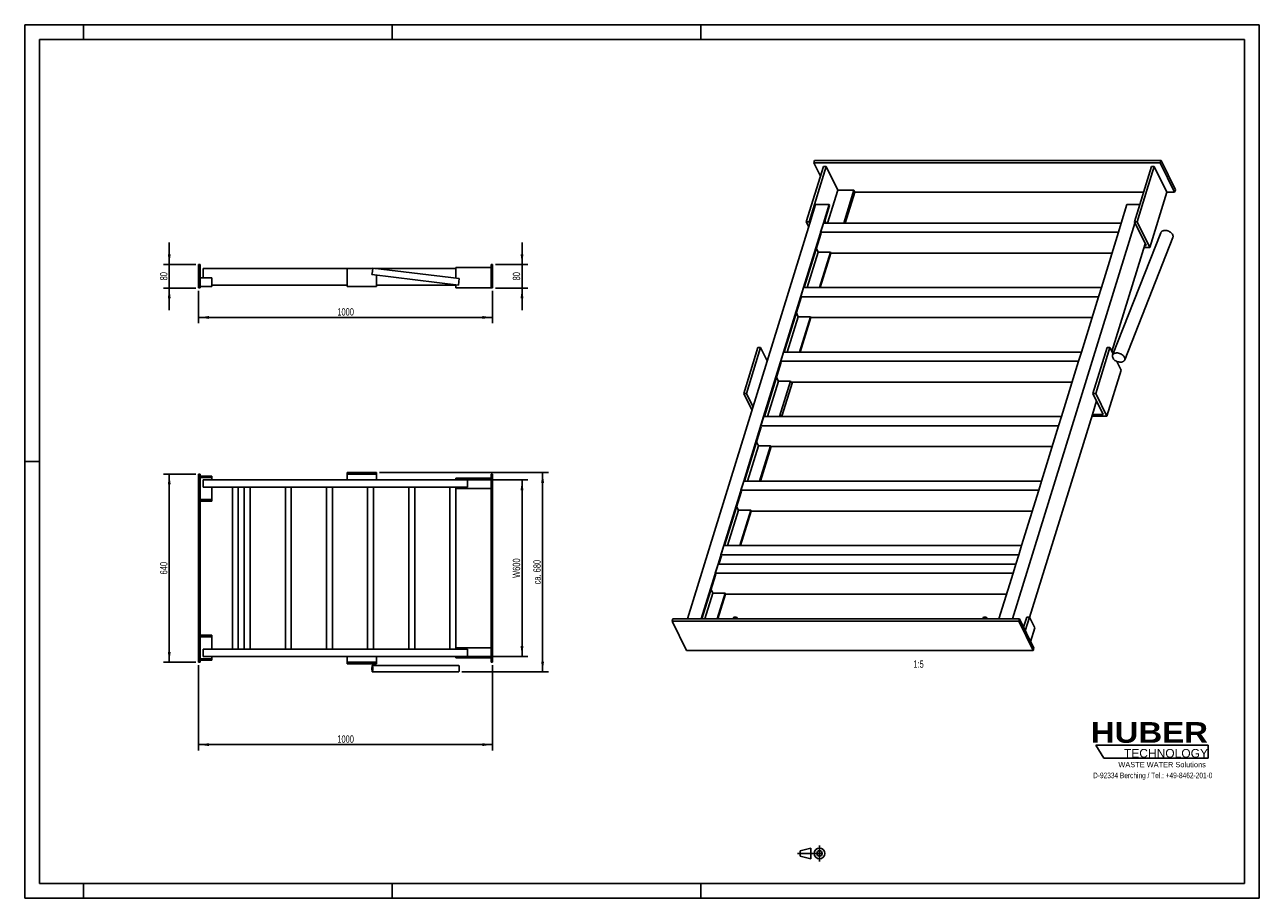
# Model space of a CAD drawing. Header units: millimetres. Extents: x 0 to 2100, y 0 to 1485.
import ezdxf

# ---------------------------------------------------------------- set-up
doc = ezdxf.new("R2010")
doc.units = ezdxf.units.MM
doc.header["$LTSCALE"] = 115.5
doc.linetypes.add('CENTER', pattern=[0.6, 0.375, -0.075, 0.075, -0.075])
doc.layers.get('0').update_dxf_attribs({"linetype": 'CONTINUOUS'})
for name, color, linetype in [('005_AXIS', 7, 'CONTINUOUS'), ('050_DIMENSIONING', 7, 'CONTINUOUS'), ('053_NOTES', 7, 'CONTINUOUS'), ('HUBER_Logo_BL0', 7, 'CONTINUOUS')]:
    doc.layers.add(name, color=color, linetype=linetype)
doc.styles.get("Standard").update_dxf_attribs({"font": 'txt', "width": 0.7})
doc.styles.add('TEXTSTYLE_2', font='ariblk.ttf')
doc.styles.add('TEXTSTYLE_3', font='arial.ttf')
doc.dimstyles.new('DIMSTYLE_1', dxfattribs={"dimtxt": 12.5, "dimasz": 17.5, "dimexe": 2, "dimexo": 1, "dimtad": 1, "dimdec": 1, "dimlfac": 2, "dimtxsty": 'STANDARD', "dimblk": '_FILLED', "dimblk1": '_FILLED', "dimblk2": '_FILLED', "dimcen": 0.09, "dimadec": 1, "dimazin": 2, "dimtp": 0.3, "dimtm": 0.3, "dimtfac": 1, "dimtdec": 1, "dimtofl": 0, "dimtmove": 0, "dimatfit": 3, "dimldrblk": '_FILLED', "dimfxl": 1, "dimtolj": 1, "dimarcsym": 0})
doc.dimstyles.new('DIMSTYLE_2', dxfattribs={"dimtxt": 12.5, "dimasz": 17.5, "dimexe": 2, "dimexo": 1, "dimtad": 1, "dimdec": 1, "dimlfac": 2, "dimtxsty": 'STANDARD', "dimblk": '_FILLED', "dimblk1": '_FILLED', "dimblk2": '_FILLED', "dimcen": 0.09, "dimadec": 1, "dimazin": 2, "dimtp": 0.8, "dimtm": 0.8, "dimtfac": 1, "dimtdec": 1, "dimtofl": 0, "dimtmove": 0, "dimatfit": 3, "dimldrblk": '_FILLED', "dimfxl": 1, "dimtolj": 1, "dimarcsym": 0})

# ---------------------------------------------------------------- blocks, each defined once
blk = doc.blocks.new('HUBER_LOGO_BL0', base_point=(1918.7, 251.9))
at = {"layer": 'HUBER_Logo_BL0', "color": 5, "linetype": 'CONTINUOUS'}
for p, q in [((2013.2, 260.5), (1822, 260.5)), ((1822, 260.5), (1835.5, 238)), ((2013.2, 260.5), (2013.2, 238)), ((1835.5, 238), (2013.2, 238))]:
    blk.add_line(p, q, dxfattribs=at)
at = {"layer": 'HUBER_Logo_BL0', "color": 2, "linetype": 'CONTINUOUS', "attachment_point": 3, "line_spacing_factor": 0.78}
for s, insert, char_height, width, style in [('HUBER\\P\\fArial;\\H14.625;TECHNOLOGY ', (2012.7, 299.5), 35.1, 193.836, 'TEXTSTYLE_2'), ('WASTE WATER Solutions', (2009, 231.8), 9, 148.517, 'TEXTSTYLE_3')]:
    blk.add_mtext(s, dxfattribs=dict(at, insert=insert, char_height=char_height, width=width, style=style))
at = {"layer": 'HUBER_Logo_BL0', "color": 2, "linetype": 'CONTINUOUS', "insert": (1918.7, 213.7), "char_height": 9.5, "width": 405.446, "attachment_point": 2, "line_spacing_factor": 0.96}
blk.add_mtext('D-92334 Berching / Tel.: +49-8462-201-0', dxfattribs=at)
blk = doc.blocks.new('_FILLED')
at = {"color": 0, "linetype": 'BYBLOCK'}
blk.add_solid([(0, 0), (-1, 0.14), (-1, -0.14)], dxfattribs=at)
blk = doc.blocks.new('*D0')
at = {"layer": '050_DIMENSIONING', "color": 2, "linetype": 'CONTINUOUS'}
for p, q in [((245.9, 1077.4), (245.9, 1114.9)), ((245.9, 1114.9), (245.9, 1057.4)), ((290.9, 1077.4), (235.9, 1077.4)), ((245.9, 999.9), (245.9, 1057.4)), ((290.9, 1037.4), (235.9, 1037.4)), ((245.9, 1037.4), (245.9, 999.9))]:
    blk.add_line(p, q, dxfattribs=at)
at = {"layer": '050_DIMENSIONING', "color": 2, "linetype": 'CONTINUOUS', "xscale": 17.5, "yscale": 17.5, "zscale": 17.5}
for p, rotation in [((245.9, 1077.4), 270), ((245.9, 1037.4), 90)]:
    blk.add_blockref('_FILLED', p, dxfattribs=dict(at, rotation=rotation))
at = {"layer": '050_DIMENSIONING', "color": 2, "linetype": 'CONTINUOUS', "insert": (230.2, 1057.4), "char_height": 12.5, "width": 29.464, "attachment_point": 2, "rotation": 90, "line_spacing_factor": 0.9}
blk.add_mtext('80', dxfattribs=at)
blk = doc.blocks.new('*D1')
at = {"layer": '050_DIMENSIONING', "color": 2, "linetype": 'CONTINUOUS'}
for p, q in [((845.9, 1077.4), (845.9, 1114.9)), ((845.9, 1114.9), (845.9, 1057.4)), ((800.9, 1077.4), (855.9, 1077.4)), ((845.9, 999.9), (845.9, 1057.4)), ((800.9, 1037.4), (855.9, 1037.4)), ((845.9, 1037.4), (845.9, 999.9))]:
    blk.add_line(p, q, dxfattribs=at)
at = {"layer": '050_DIMENSIONING', "color": 2, "linetype": 'CONTINUOUS', "xscale": 17.5, "yscale": 17.5, "zscale": 17.5}
for p, rotation in [((845.9, 1077.4), 270), ((845.9, 1037.4), 90)]:
    blk.add_blockref('_FILLED', p, dxfattribs=dict(at, rotation=rotation))
at = {"layer": '050_DIMENSIONING', "color": 2, "linetype": 'CONTINUOUS', "insert": (830.2, 1057.4), "char_height": 12.5, "width": 29.464, "attachment_point": 2, "rotation": 90, "line_spacing_factor": 0.9}
blk.add_mtext('80', dxfattribs=at)
blk = doc.blocks.new('*D2')
at = {"layer": '050_DIMENSIONING', "color": 2, "linetype": 'CONTINUOUS'}
for p, q in [((295.9, 396.2), (295.9, 251.2)), ((795.9, 396.2), (795.9, 251.2)), ((295.9, 261.2), (545.9, 261.2)), ((795.9, 261.2), (545.9, 261.2))]:
    blk.add_line(p, q, dxfattribs=at)
at = {"layer": '050_DIMENSIONING', "color": 2, "linetype": 'CONTINUOUS', "xscale": 17.5, "yscale": 17.5, "zscale": 17.5, "rotation": 180}
blk.add_blockref('_FILLED', (295.9, 261.2), dxfattribs=at)
at = {"layer": '050_DIMENSIONING', "color": 2, "linetype": 'CONTINUOUS', "xscale": 17.5, "yscale": 17.5, "zscale": 17.5}
blk.add_blockref('_FILLED', (795.9, 261.2), dxfattribs=at)
at = {"layer": '050_DIMENSIONING', "color": 2, "linetype": 'CONTINUOUS', "insert": (545.9, 276.9), "char_height": 12.5, "width": 54.911, "attachment_point": 2, "line_spacing_factor": 0.9}
blk.add_mtext('1000', dxfattribs=at)
blk = doc.blocks.new('*D3')
at = {"layer": '050_DIMENSIONING', "color": 2, "linetype": 'CONTINUOUS'}
for p, q in [((290.9, 721.2), (235.9, 721.2)), ((245.9, 721.2), (245.9, 561.2)), ((245.9, 401.2), (245.9, 561.2)), ((290.9, 401.2), (235.9, 401.2))]:
    blk.add_line(p, q, dxfattribs=at)
at = {"layer": '050_DIMENSIONING', "color": 2, "linetype": 'CONTINUOUS', "xscale": 17.5, "yscale": 17.5, "zscale": 17.5}
for p, rotation in [((245.9, 721.2), 90), ((245.9, 401.2), 270)]:
    blk.add_blockref('_FILLED', p, dxfattribs=dict(at, rotation=rotation))
at = {"layer": '050_DIMENSIONING', "color": 2, "linetype": 'CONTINUOUS', "insert": (230.2, 561.2), "char_height": 12.5, "width": 44.196, "attachment_point": 2, "rotation": 90, "line_spacing_factor": 0.9}
blk.add_mtext('640', dxfattribs=at)
blk = doc.blocks.new('*D4')
at = {"layer": '050_DIMENSIONING', "color": 2, "linetype": 'CONTINUOUS'}
for p, q in [((295.9, 1032.4), (295.9, 977.4)), ((795.9, 1032.4), (795.9, 977.4)), ((295.9, 987.4), (545.9, 987.4)), ((795.9, 987.4), (545.9, 987.4))]:
    blk.add_line(p, q, dxfattribs=at)
at = {"layer": '050_DIMENSIONING', "color": 2, "linetype": 'CONTINUOUS', "xscale": 17.5, "yscale": 17.5, "zscale": 17.5, "rotation": 180}
blk.add_blockref('_FILLED', (295.9, 987.4), dxfattribs=at)
at = {"layer": '050_DIMENSIONING', "color": 2, "linetype": 'CONTINUOUS', "xscale": 17.5, "yscale": 17.5, "zscale": 17.5}
blk.add_blockref('_FILLED', (795.9, 987.4), dxfattribs=at)
at = {"layer": '050_DIMENSIONING', "color": 2, "linetype": 'CONTINUOUS', "insert": (545.9, 1003.1), "char_height": 12.5, "width": 54.911, "attachment_point": 2, "line_spacing_factor": 0.9}
blk.add_mtext('1000', dxfattribs=at)
blk = doc.blocks.new('*D5')
at = {"layer": '050_DIMENSIONING', "color": 2, "linetype": 'CONTINUOUS'}
for p, q in [((758.4, 711.2), (855.9, 711.2)), ((845.9, 711.2), (845.9, 561.2)), ((845.9, 411.2), (845.9, 561.2)), ((758.4, 411.2), (855.9, 411.2))]:
    blk.add_line(p, q, dxfattribs=at)
at = {"layer": '050_DIMENSIONING', "color": 2, "linetype": 'CONTINUOUS', "xscale": 17.5, "yscale": 17.5, "zscale": 17.5}
for p, rotation in [((845.9, 711.2), 90), ((845.9, 411.2), 270)]:
    blk.add_blockref('_FILLED', p, dxfattribs=dict(at, rotation=rotation))
at = {"layer": '050_DIMENSIONING', "color": 2, "linetype": 'CONTINUOUS', "insert": (830.2, 561.2), "char_height": 12.5, "width": 69.643, "attachment_point": 2, "rotation": 90, "line_spacing_factor": 0.9}
blk.add_mtext('W600', dxfattribs=at)
blk = doc.blocks.new('*D6')
at = {"layer": '050_DIMENSIONING', "color": 2, "linetype": 'CONTINUOUS'}
for p, q in [((603.4, 723.7), (890.9, 723.7)), ((880.9, 723.7), (880.9, 554.4)), ((880.9, 385), (880.9, 554.4)), ((743.4, 385), (890.9, 385))]:
    blk.add_line(p, q, dxfattribs=at)
at = {"layer": '050_DIMENSIONING', "color": 2, "linetype": 'CONTINUOUS', "xscale": 17.5, "yscale": 17.5, "zscale": 17.5}
for p, rotation in [((880.9, 723.7), 90), ((880.9, 385), 270)]:
    blk.add_blockref('_FILLED', p, dxfattribs=dict(at, rotation=rotation))
at = {"layer": '050_DIMENSIONING', "color": 2, "linetype": 'CONTINUOUS', "insert": (865.2, 554.4), "char_height": 12.5, "width": 95.089, "attachment_point": 2, "rotation": 90, "line_spacing_factor": 0.9}
blk.add_mtext('ca. 680', dxfattribs=at)
blk = doc.blocks.new('PROJEKTIONSMETHODE_1_BL1', base_point=(1340, 76.3))
at = {"color": 2, "linetype": 'CONTINUOUS'}
for p, q in [((1318.9, 80.8), (1337.3, 85.4)), ((1337.3, 67.1), (1337.3, 85.4)), ((1318.9, 71.7), (1318.9, 80.8)), ((1318.9, 71.7), (1337.3, 67.1))]:
    blk.add_line(p, q, dxfattribs=at)
at = {"color": 2, "linetype": 'CENTER'}
for p, q in [((1351.9, 90), (1351.9, 62.5)), ((1314.3, 76.3), (1365.7, 76.3))]:
    blk.add_line(p, q, dxfattribs=at)
at = {"color": 2, "linetype": 'CONTINUOUS'}
for radius in [9.17, 4.58]:
    blk.add_circle((1351.9, 76.3), radius, dxfattribs=at)

msp = doc.modelspace()

# ---------------------------------------------------------------- linework, layer by layer
at = {"color": 7, "linetype": 'CONTINUOUS'}
for p, q in [((0, 1485), (2100, 1485)), ((0, 0), (0, 1485)), ((2100, 0), (2100, 1485)), ((1358.509, 1244.06), (1329.461, 1150.061)), ((1363.115, 1244.06), (1334.067, 1150.061)), ((1343.314, 1254.192), (1342.104, 1250.276)), ((1342.104, 1250.276), (1353.349, 1227.36)), ((1931.583, 1250.276), (1342.104, 1250.276)), ((1932.793, 1254.192), (1343.314, 1254.192)), ((1363.115, 1244.06), (1358.509, 1244.06)), ((1382.942, 1203.655), (1363.115, 1244.06)), ((1916.672, 1244.06), (1887.624, 1150.061)), ((1921.278, 1244.06), (1908.798, 1203.677)), ((1921.278, 1244.06), (1916.672, 1244.06)), ((1942.631, 1200.547), (1921.278, 1244.06)), ((1932.793, 1254.192), (1931.583, 1250.276)), ((1955.986, 1200.547), (1931.583, 1250.276)), ((1957.196, 1204.464), (1932.793, 1254.192)), ((1382.942, 1203.655), (1365.689, 1147.823)), ((1410.574, 1203.655), (1382.942, 1203.655)), ((1410.574, 1203.655), (1393.321, 1147.823)), ((1412.099, 1200.547), (1395.806, 1147.823)), ((1412.099, 1200.547), (1410.574, 1203.655)), ((1412.099, 1200.547), (1903.226, 1200.547)), ((1908.798, 1203.677), (1892.23, 1150.061)), ((1942.631, 1200.547), (1913.583, 1106.548)), ((1942.631, 1200.547), (1955.986, 1200.547)), ((1957.196, 1204.464), (1955.986, 1200.547)), ((1345.278, 1179.218), (1335.595, 1147.885)), ((1368.304, 1179.218), (1345.278, 1179.218)), ((1368.304, 1179.218), (1358.621, 1147.885)), ((1369.067, 1177.664), (1359.845, 1147.823)), ((1369.067, 1177.664), (1368.304, 1179.218)), ((1874.888, 1179.218), (1865.205, 1147.885)), ((1896.635, 1179.218), (1874.888, 1179.218)), ((1335.595, 1147.885), (1127.59, 474.782)), ((1358.607, 1147.837), (1324.717, 1038.171)), ((1329.461, 1150.061), (1333.637, 1141.551)), ((1334.067, 1150.061), (1329.461, 1150.061)), ((1335.417, 1147.309), (1334.067, 1150.061)), ((1353.811, 1132.156), (1358.652, 1147.823)), ((1358.621, 1147.885), (1358.607, 1147.837)), ((1865.186, 1147.823), (1358.652, 1147.823)), ((1362.987, 1147.823), (1361.059, 1151.751)), ((1888.232, 1147.885), (1680.227, 474.782)), ((1865.186, 1147.823), (1860.349, 1132.17)), ((1865.19, 1147.837), (1865.186, 1147.823)), ((1865.205, 1147.885), (1865.19, 1147.837)), ((1887.624, 1150.061), (1907.452, 1109.656)), ((1892.23, 1150.061), (1887.624, 1150.061)), ((1888.409, 1148.461), (1888.232, 1147.885)), ((1913.583, 1106.548), (1892.23, 1150.061)), ((1354.543, 1130.664), (1325.956, 1038.157)), ((1860.344, 1132.156), (1353.811, 1132.156)), ((1354.543, 1130.664), (1353.811, 1132.156)), ((1860.349, 1132.17), (1831.301, 1038.171)), ((1905.797, 1113.029), (1905.619, 1112.453)), ((1349.681, 1098.341), (1331.083, 1038.157)), ((1349.681, 1098.341), (1346.535, 1104.751)), ((1370.405, 1098.341), (1349.681, 1098.341)), ((1370.405, 1098.341), (1351.807, 1038.157)), ((1371.182, 1096.835), (1353.05, 1038.157)), ((1370.405, 1098.341), (1371.137, 1096.849)), ((1371.187, 1096.849), (1371.137, 1096.849)), ((1371.187, 1096.849), (1371.182, 1096.835)), ((1849.434, 1096.849), (1371.187, 1096.849)), ((1905.619, 1112.453), (1849.158, 929.747)), ((1903.794, 1106.548), (1913.583, 1106.548)), ((1907.452, 1109.656), (1904.754, 1109.656)), ((295.854, 1037.45), (295.854, 1077.45)), ((295.854, 1077.45), (298.354, 1077.45)), ((298.354, 1037.45), (298.354, 1077.45)), ((793.354, 1072.45), (733.354, 1072.45)), ((733.354, 1054.093), (733.354, 1072.45)), ((793.354, 1037.45), (793.354, 1077.45)), ((795.854, 1077.45), (793.354, 1077.45)), ((795.854, 1037.45), (795.854, 1077.45)), ((298.354, 1054.95), (318.354, 1054.95)), ((303.354, 1054.95), (303.354, 1070.7)), ((548.354, 1070.7), (303.354, 1070.7)), ((318.354, 1054.95), (318.354, 1039.95)), ((591.958, 1070.7), (548.354, 1070.7)), ((548.354, 1039.7), (548.354, 1070.7)), ((598.354, 1070.7), (595.826, 1070.7)), ((598.354, 1070.394), (598.354, 1070.7)), ((733.354, 1070.7), (598.354, 1070.7)), ((598.354, 1039.7), (598.354, 1059.314)), ((295.854, 1037.45), (298.354, 1037.45)), ((298.354, 1039.95), (318.354, 1039.95)), ((548.354, 1042.2), (318.354, 1042.2)), ((598.354, 1039.7), (548.354, 1039.7)), ((733.354, 1042.2), (598.354, 1042.2)), ((733.354, 1037.45), (733.354, 1043.013)), ((793.354, 1037.45), (733.354, 1037.45)), ((795.854, 1037.45), (793.354, 1037.45)), ((1324.717, 1038.171), (1290.828, 928.505)), ((1319.921, 1022.49), (1324.763, 1038.157)), ((1831.296, 1038.157), (1324.763, 1038.157)), ((1831.296, 1038.157), (1826.459, 1022.504)), ((1831.301, 1038.171), (1831.296, 1038.157)), ((1320.653, 1020.999), (1292.066, 928.491)), ((1826.455, 1022.49), (1319.921, 1022.49)), ((1320.653, 1020.999), (1319.921, 1022.49)), ((1826.459, 1022.504), (1797.412, 928.505)), ((1315.792, 988.675), (1297.194, 928.491)), ((1315.792, 988.675), (1312.646, 995.086)), ((1336.516, 988.675), (1315.792, 988.675)), ((1336.516, 988.675), (1317.917, 928.491)), ((1337.293, 987.169), (1319.16, 928.491)), ((1336.516, 988.675), (1337.248, 987.183)), ((1337.297, 987.183), (1337.248, 987.183)), ((1337.297, 987.183), (1337.293, 987.169)), ((1815.544, 987.183), (1337.297, 987.183)), ((1247.21, 936.387), (1223.004, 858.054)), ((1251.816, 936.387), (1227.609, 858.054)), ((1251.816, 936.387), (1247.21, 936.387)), ((1263.119, 913.353), (1251.816, 936.387)), ((1290.828, 928.505), (1256.939, 818.839)), ((1286.032, 912.825), (1290.873, 928.491)), ((1797.407, 928.491), (1290.873, 928.491)), ((1797.407, 928.491), (1792.57, 912.839)), ((1797.412, 928.505), (1797.407, 928.491)), ((1841.295, 936.387), (1817.088, 858.054)), ((1845.9, 936.387), (1821.693, 858.054)), ((1845.9, 936.387), (1841.295, 936.387)), ((1851.339, 925.304), (1845.9, 936.387)), ((1286.764, 911.333), (1258.177, 818.825)), ((1792.566, 912.825), (1286.032, 912.825)), ((1286.764, 911.333), (1286.032, 912.825)), ((1792.57, 912.839), (1763.522, 818.839)), ((1864.813, 897.847), (1857.491, 912.766)), ((1281.902, 879.009), (1278.756, 885.42)), ((1864.813, 897.847), (1840.606, 819.514)), ((1281.902, 879.009), (1263.304, 818.825)), ((1302.626, 879.009), (1281.902, 879.009)), ((1302.626, 879.009), (1284.028, 818.825)), ((1305.894, 877.517), (1287.969, 819.514)), ((1302.626, 879.009), (1303.358, 877.517)), ((1781.655, 877.517), (1303.358, 877.517)), ((1223.004, 858.054), (1237.133, 829.262)), ((1227.609, 858.054), (1223.004, 858.054)), ((1238.912, 835.02), (1227.609, 858.054)), ((1823.172, 845.656), (1816.054, 822.622)), ((1817.088, 858.054), (1834.476, 822.622)), ((1821.693, 858.054), (1817.088, 858.054)), ((1840.606, 819.514), (1821.693, 858.054)), ((1286.444, 822.622), (1285.271, 818.825)), ((1285.484, 819.514), (1287.969, 819.514)), ((1287.969, 819.514), (1286.444, 822.622)), ((1816.054, 822.622), (1709.331, 477.264)), ((1815.094, 819.514), (1840.606, 819.514)), ((1834.476, 822.622), (1816.054, 822.622)), ((1256.939, 818.839), (1223.049, 709.174)), ((1252.875, 801.667), (1224.288, 709.16)), ((1252.143, 803.159), (1256.984, 818.825)), ((1758.677, 803.159), (1252.143, 803.159)), ((1252.875, 801.667), (1252.143, 803.159)), ((1763.518, 818.825), (1256.984, 818.825)), ((1758.681, 803.173), (1729.633, 709.174)), ((1763.518, 818.825), (1758.681, 803.173)), ((1763.522, 818.839), (1763.518, 818.825)), ((1248.013, 769.343), (1229.415, 709.16)), ((1248.013, 769.343), (1244.867, 775.754)), ((1268.737, 769.343), (1248.013, 769.343)), ((1268.737, 769.343), (1250.139, 709.16)), ((1269.515, 767.837), (1251.382, 709.16)), ((1268.737, 769.343), (1269.469, 767.851)), ((1269.519, 767.851), (1269.469, 767.851)), ((1269.519, 767.851), (1269.515, 767.837)), ((1747.766, 767.851), (1269.519, 767.851)), ((295.854, 401.234), (295.854, 721.234)), ((295.854, 721.234), (298.354, 721.234)), ((298.354, 401.234), (298.354, 721.234)), ((298.354, 717.734), (318.354, 717.734)), ((298.354, 715.234), (318.354, 715.234)), ((318.354, 717.734), (318.354, 715.234)), ((318.354, 715.234), (318.354, 711.234)), ((598.354, 723.734), (548.354, 723.734)), ((548.354, 721.234), (548.354, 723.734)), ((598.354, 721.234), (548.354, 721.234)), ((548.354, 711.234), (548.354, 721.234)), ((598.354, 721.234), (598.354, 723.734)), ((598.354, 711.234), (598.354, 721.234)), ((793.354, 401.234), (793.354, 721.234)), ((795.854, 721.234), (793.354, 721.234)), ((795.854, 401.234), (795.854, 721.234)), ((303.354, 698.734), (303.354, 711.234)), ((733.354, 711.234), (303.354, 711.234)), ((353.354, 698.734), (303.354, 698.734)), ((318.354, 698.734), (318.354, 677.734)), ((353.354, 423.734), (353.354, 698.734)), ((363.354, 698.734), (353.354, 698.734)), ((363.354, 423.734), (363.354, 698.734)), ((373.354, 698.734), (363.354, 698.734)), ((373.354, 423.734), (373.354, 698.734)), ((383.354, 698.734), (373.354, 698.734)), ((383.354, 423.734), (383.354, 698.734)), ((443.354, 698.734), (383.354, 698.734)), ((443.354, 423.734), (443.354, 698.734)), ((453.354, 698.734), (443.354, 698.734)), ((453.354, 423.734), (453.354, 698.734)), ((513.354, 698.734), (453.354, 698.734)), ((513.354, 423.734), (513.354, 698.734)), ((523.354, 698.734), (513.354, 698.734)), ((523.354, 423.734), (523.354, 698.734)), ((583.354, 698.734), (523.354, 698.734)), ((583.354, 423.734), (583.354, 698.734)), ((593.354, 698.734), (583.354, 698.734)), ((593.354, 423.734), (593.354, 698.734)), ((653.354, 698.734), (593.354, 698.734)), ((653.354, 423.734), (653.354, 698.734)), ((663.354, 698.734), (653.354, 698.734)), ((663.354, 423.734), (663.354, 698.734)), ((723.354, 698.734), (663.354, 698.734)), ((723.354, 423.734), (723.354, 698.734)), ((733.354, 698.734), (723.354, 698.734)), ((793.354, 713.984), (733.354, 713.984)), ((733.354, 711.484), (733.354, 713.984)), ((793.354, 711.484), (733.354, 711.484)), ((733.354, 711.234), (733.354, 711.484)), ((753.354, 711.234), (733.354, 711.234)), ((733.354, 423.734), (733.354, 698.734)), ((753.354, 698.734), (733.354, 698.734)), ((793.354, 696.484), (733.354, 696.484)), ((753.354, 698.734), (753.354, 711.234)), ((1223.049, 709.174), (1189.16, 599.508)), ((1218.253, 693.493), (1223.095, 709.16)), ((1724.787, 693.493), (1218.253, 693.493)), ((1218.986, 692.001), (1218.253, 693.493)), ((1729.629, 709.16), (1223.095, 709.16)), ((1724.792, 693.507), (1695.744, 599.508)), ((1729.629, 709.16), (1724.792, 693.507)), ((1729.633, 709.174), (1729.629, 709.16)), ((298.354, 677.734), (303.354, 677.734)), ((298.354, 675.234), (303.354, 675.234)), ((303.354, 677.734), (318.354, 677.734)), ((303.354, 675.234), (318.354, 675.234)), ((318.354, 677.734), (318.354, 675.234)), ((1218.986, 692.001), (1190.399, 599.494)), ((1214.124, 659.678), (1195.526, 599.494)), ((1214.124, 659.678), (1210.978, 666.088)), ((1234.848, 659.678), (1214.124, 659.678)), ((1234.848, 659.678), (1216.25, 599.494)), ((1235.625, 658.172), (1217.492, 599.494)), ((1234.848, 659.678), (1235.58, 658.186)), ((1235.63, 658.186), (1235.58, 658.186)), ((1235.63, 658.186), (1235.625, 658.172)), ((1713.876, 658.186), (1235.63, 658.186)), ((1189.16, 599.508), (1179.477, 568.175)), ((1184.364, 583.827), (1189.206, 599.494)), ((1695.739, 599.494), (1189.206, 599.494)), ((1695.739, 599.494), (1690.902, 583.841)), ((1695.744, 599.508), (1695.739, 599.494)), ((1179.477, 568.175), (1150.617, 474.782)), ((1174.682, 552.494), (1179.523, 568.161)), ((1686.057, 568.161), (1179.523, 568.161)), ((1185.096, 582.335), (1180.716, 568.161)), ((1690.898, 583.827), (1184.364, 583.827)), ((1185.096, 582.335), (1184.364, 583.827)), ((1686.057, 568.161), (1681.22, 552.508)), ((1686.061, 568.175), (1686.057, 568.161)), ((1690.902, 583.841), (1686.061, 568.175)), ((1175.414, 551.002), (1151.86, 474.782)), ((1681.215, 552.494), (1174.682, 552.494)), ((1175.414, 551.002), (1174.682, 552.494)), ((1681.22, 552.508), (1657.201, 474.782)), ((1170.552, 518.679), (1167.406, 525.09)), ((1170.552, 518.679), (1156.987, 474.782)), ((1191.276, 518.679), (1170.552, 518.679)), ((1191.276, 518.679), (1177.711, 474.782)), ((1192.053, 517.173), (1178.954, 474.782)), ((1191.276, 518.679), (1192.008, 517.187)), ((1192.058, 517.187), (1192.008, 517.187)), ((1192.058, 517.187), (1192.053, 517.173)), ((1670.305, 517.187), (1192.058, 517.187)), ((1101.248, 470.866), (1102.458, 474.782)), ((1101.248, 470.866), (1125.651, 421.137)), ((1690.727, 470.866), (1101.248, 470.866)), ((1691.937, 474.782), (1102.458, 474.782)), ((1204.961, 474.782), (1206, 478.143)), ((1206, 478.143), (1210.605, 478.143)), ((1209.567, 474.782), (1210.605, 478.143)), ((1210.605, 478.143), (1212.254, 474.782)), ((1629.57, 474.782), (1630.609, 478.143)), ((1630.609, 478.143), (1635.214, 478.143)), ((1634.176, 474.782), (1635.214, 478.143)), ((1635.214, 478.143), (1636.863, 474.782)), ((1690.727, 470.866), (1691.937, 474.782)), ((1715.13, 421.137), (1690.727, 470.866)), ((1716.34, 425.053), (1691.937, 474.782)), ((1698.882, 460.63), (1704.294, 478.143)), ((1701.708, 454.872), (1708.899, 478.143)), ((1704.294, 478.143), (1708.899, 478.143)), ((1708.899, 478.143), (1718.05, 459.495)), ((298.354, 447.234), (303.354, 447.234)), ((298.354, 444.734), (303.354, 444.734)), ((303.354, 447.234), (318.354, 447.234)), ((303.354, 444.734), (318.354, 444.734)), ((318.354, 447.234), (318.354, 444.734)), ((318.354, 444.734), (318.354, 423.734)), ((1710.859, 436.223), (1718.05, 459.495)), ((303.354, 411.234), (303.354, 423.734)), ((353.354, 423.734), (303.354, 423.734)), ((363.354, 423.734), (353.354, 423.734)), ((373.354, 423.734), (363.354, 423.734)), ((383.354, 423.734), (373.354, 423.734)), ((443.354, 423.734), (383.354, 423.734)), ((453.354, 423.734), (443.354, 423.734)), ((513.354, 423.734), (453.354, 423.734)), ((523.354, 423.734), (513.354, 423.734)), ((583.354, 423.734), (523.354, 423.734)), ((593.354, 423.734), (583.354, 423.734)), ((653.354, 423.734), (593.354, 423.734)), ((663.354, 423.734), (653.354, 423.734)), ((723.354, 423.734), (663.354, 423.734)), ((733.354, 423.734), (723.354, 423.734)), ((793.354, 425.984), (733.354, 425.984)), ((753.354, 423.734), (733.354, 423.734)), ((753.354, 411.234), (753.354, 423.734)), ((1125.651, 421.137), (1715.13, 421.137)), ((1715.13, 421.137), (1716.34, 425.053)), ((295.854, 401.234), (298.354, 401.234)), ((298.354, 407.234), (318.354, 407.234)), ((298.354, 404.734), (318.354, 404.734)), ((733.354, 411.234), (303.354, 411.234)), ((318.354, 411.234), (318.354, 407.234)), ((318.354, 407.234), (318.354, 404.734)), ((548.354, 401.234), (548.354, 411.234)), ((598.354, 401.234), (548.354, 401.234)), ((548.354, 398.734), (548.354, 401.234)), ((598.354, 401.234), (598.354, 411.234)), ((598.354, 398.734), (598.354, 401.234)), ((733.354, 410.984), (733.354, 411.234)), ((753.354, 411.234), (733.354, 411.234)), ((793.354, 410.984), (733.354, 410.984)), ((733.354, 408.484), (733.354, 410.984)), ((793.354, 408.484), (733.354, 408.484)), ((795.854, 401.234), (793.354, 401.234)), ((598.354, 398.734), (548.354, 398.734)), ((0, 0), (2100, 0))]:
    msp.add_line(p, q, dxfattribs=at)
at = {"color": 3, "linetype": 'CONTINUOUS'}
for p, q in [((0, 1485), (0, 0)), ((2100, 1485), (0, 1485)), ((100, 1485), (100, 1460)), ((625, 1485), (625, 1460)), ((1150, 1485), (1150, 1460)), ((2100, 1485), (2100, 0)), ((0, 742.5), (25, 742.5)), ((100, 0), (100, 25)), ((625, 0), (625, 25)), ((1150, 0), (1150, 25)), ((2100, 0), (0, 0))]:
    msp.add_line(p, q, dxfattribs=at)
at = {"color": 5, "linetype": 'CONTINUOUS'}
for p, q in [((25, 1460), (25, 25)), ((2075, 1460), (25, 1460)), ((2075, 25), (2075, 1460)), ((25, 25), (2075, 25))]:
    msp.add_line(p, q, dxfattribs=at)
at = {"layer": '005_AXIS', "color": 7, "linetype": 'CONTINUOUS'}
for p, q in [((1932.521, 1131.465), (1850.524, 923.234)), ((1952.991, 1123.405), (1870.994, 915.174)), ((591.354, 1065.7), (592.013, 1071.16)), ((739.013, 1053.41), (592.013, 1071.16)), ((590.695, 1060.239), (591.354, 1065.7)), ((737.695, 1042.489), (590.695, 1060.239)), ((738.354, 1047.95), (739.013, 1053.41)), ((737.695, 1042.489), (738.354, 1047.95)), ((738.354, 395.984), (591.354, 395.984)), ((738.354, 384.984), (591.354, 384.984))]:
    msp.add_line(p, q, dxfattribs=at)
for points, knots in [([(1952.887, 1127.435), (1952.539, 1128.34), (1951.422, 1130.124), (1949.009, 1132.318), (1945.985, 1134.027), (1942.644, 1135.083), (1939.309, 1135.385), (1936.704, 1134.96), (1934.956, 1134.188), (1933.887, 1133.445), (1933.051, 1132.536), (1932.664, 1131.83), (1932.521, 1131.465)], [0, 0, 0, 0, 0.11772088, 0.25035439, 0.39246145, 0.53600528, 0.67259038, 0.7956413, 0.85135301, 0.90335799, 0.95247595, 1, 1, 1, 1]), ([(1952.991, 1123.405), (1953.11, 1123.708), (1953.288, 1124.348), (1953.381, 1125.724), (1953.143, 1126.77), (1952.887, 1127.435)], [0, 0, 0, 0, 0.23753899, 0.48068284, 1, 1, 1, 1]), ([(1870.891, 919.204), (1870.542, 920.109), (1869.425, 921.893), (1867.012, 924.087), (1863.989, 925.796), (1860.647, 926.852), (1857.312, 927.154), (1854.707, 926.729), (1852.959, 925.957), (1851.891, 925.214), (1851.054, 924.305), (1850.668, 923.599), (1850.524, 923.234)], [0, 0, 0, 0, 0.11772087, 0.25035437, 0.39246141, 0.53600524, 0.67259035, 0.79564128, 0.851353, 0.90335799, 0.95247595, 1, 1, 1, 1]), ([(1850.524, 923.234), (1850.405, 922.931), (1850.227, 922.291), (1850.134, 920.915), (1850.372, 919.869), (1850.627, 919.204)], [0, 0, 0, 0, 0.23753899, 0.48068284, 1, 1, 1, 1]), ([(1850.627, 919.204), (1850.976, 918.299), (1852.093, 916.515), (1854.506, 914.321), (1857.529, 912.612), (1860.871, 911.556), (1864.206, 911.253), (1866.811, 911.679), (1868.559, 912.451), (1869.627, 913.194), (1870.464, 914.102), (1870.851, 914.809), (1870.994, 915.174)], [0, 0, 0, 0, 0.11772087, 0.25035437, 0.39246141, 0.53600524, 0.67259035, 0.79564128, 0.851353, 0.90335799, 0.95247595, 1, 1, 1, 1]), ([(1870.994, 915.174), (1871.114, 915.477), (1871.291, 916.117), (1871.384, 917.493), (1871.147, 918.539), (1870.891, 919.204)], [0, 0, 0, 0, 0.23753899, 0.48068284, 1, 1, 1, 1]), ([(591.354, 395.984), (591.298, 395.984), (591.22, 395.882), (591.155, 395.736), (591.095, 395.55), (591.038, 395.321), (590.96, 394.924), (590.877, 394.325), (590.798, 393.502), (590.717, 392.205), (590.679, 390.484), (590.717, 388.763), (590.798, 387.466), (590.877, 386.643), (590.96, 386.044), (591.038, 385.647), (591.095, 385.418), (591.155, 385.232), (591.22, 385.086), (591.298, 384.984), (591.354, 384.984)], [0, 0, 0, 0, 0.01483306, 0.02778771, 0.04487449, 0.06608663, 0.09130043, 0.15289202, 0.22751203, 0.31241012, 0.5, 0.68758988, 0.77248797, 0.84710798, 0.90869957, 0.93391337, 0.95512551, 0.97221229, 0.98516694, 1, 1, 1, 1]), ([(591.354, 384.984), (591.409, 384.984), (591.488, 385.086), (591.553, 385.232), (591.613, 385.418), (591.67, 385.647), (591.748, 386.044), (591.831, 386.643), (591.91, 387.466), (591.991, 388.763), (592.029, 390.484), (591.991, 392.205), (591.91, 393.502), (591.831, 394.325), (591.748, 394.924), (591.67, 395.321), (591.613, 395.55), (591.553, 395.736), (591.488, 395.882), (591.409, 395.984), (591.354, 395.984)], [0, 0, 0, 0, 0.01483306, 0.02778771, 0.04487449, 0.06608663, 0.09130043, 0.15289202, 0.22751203, 0.31241012, 0.5, 0.68758988, 0.77248797, 0.84710798, 0.90869957, 0.93391337, 0.95512551, 0.97221229, 0.98516694, 1, 1, 1, 1]), ([(738.354, 384.984), (738.409, 384.984), (738.488, 385.086), (738.553, 385.232), (738.613, 385.418), (738.67, 385.647), (738.748, 386.044), (738.831, 386.643), (738.91, 387.466), (738.991, 388.763), (739.029, 390.484), (738.991, 392.205), (738.91, 393.502), (738.831, 394.325), (738.748, 394.924), (738.67, 395.321), (738.613, 395.55), (738.553, 395.736), (738.488, 395.882), (738.409, 395.984), (738.354, 395.984)], [0, 0, 0, 0, 0.01483306, 0.02778771, 0.04487449, 0.06608662, 0.09130044, 0.15289203, 0.22751204, 0.31241012, 0.5, 0.68758988, 0.77248796, 0.84710797, 0.90869956, 0.93391338, 0.95512551, 0.97221229, 0.98516694, 1, 1, 1, 1])]:
    msp.add_open_spline(points, degree=3, knots=knots, dxfattribs=at)

# ---------------------------------------------------------------- block references
at = {"color": 2, "linetype": 'CONTINUOUS'}
msp.add_blockref('PROJEKTIONSMETHODE_1_BL1', (1340, 76.25), dxfattribs=at)
at = {"layer": 'HUBER_Logo_BL0'}
msp.add_blockref('HUBER_LOGO_BL0', (1918.749, 251.871), dxfattribs=at)

# ---------------------------------------------------------------- texts
at = {"layer": '053_NOTES', "color": 2, "linetype": 'CONTINUOUS', "insert": (1529.222, 404.387), "char_height": 12.5, "width": 30.80357, "attachment_point": 3, "line_spacing_factor": 0.9}
msp.add_mtext('1:5', dxfattribs=at)

# ---------------------------------------------------------------- dimensions: what is measured, and where the dimension line sits
at = {"layer": '050_DIMENSIONING', "color": 2, "linetype": 'CONTINUOUS'}
for base, p1, p2, angle, dimstyle, picture, middle in [((245.854, 1077.45), (291.854, 1037.45), (291.854, 1077.45), 90, 'DIMSTYLE_1', '*D0', (245.854, 1055.664)), ((845.854, 1037.45), (799.854, 1077.45), (799.854, 1037.45), 270, 'DIMSTYLE_1', '*D1', (845.854, 1055.664)), ((295.854, 987.45), (795.854, 1033.45), (295.854, 1033.45), 180, 'DIMSTYLE_2', '*D4', (544.068, 987.45)), ((245.854, 721.234), (291.854, 401.234), (291.854, 721.234), 90, 'DIMSTYLE_2', '*D3', (245.854, 559.448)), ((295.854, 261.234), (795.854, 397.234), (295.854, 397.234), 180, 'DIMSTYLE_2', '*D2', (544.068, 261.234))]:
    dim = msp.add_linear_dim(base=base, p1=p1, p2=p2, angle=angle, dimstyle=dimstyle, dxfattribs=at)
    dim.commit()
    dim.dimension.update_dxf_attribs({"geometry": picture, "text_midpoint": middle, "dimtype": 160})
for base, p1, p2, text, picture, middle in [((880.854, 384.984), (602.354, 723.734), (742.354, 384.984), 'ca. <>', '*D6', (880.854, 554.359)), ((845.854, 411.234), (757.354, 711.234), (757.354, 411.234), 'W<>', '*D5', (845.854, 561.234))]:
    dim = msp.add_linear_dim(base=base, p1=p1, p2=p2, angle=270, text=text, dimstyle='DIMSTYLE_2', dxfattribs=at)
    dim.commit()
    dim.dimension.update_dxf_attribs({"geometry": picture, "text_midpoint": middle, "dimtype": 160})

doc.saveas('drawing.dxf')
